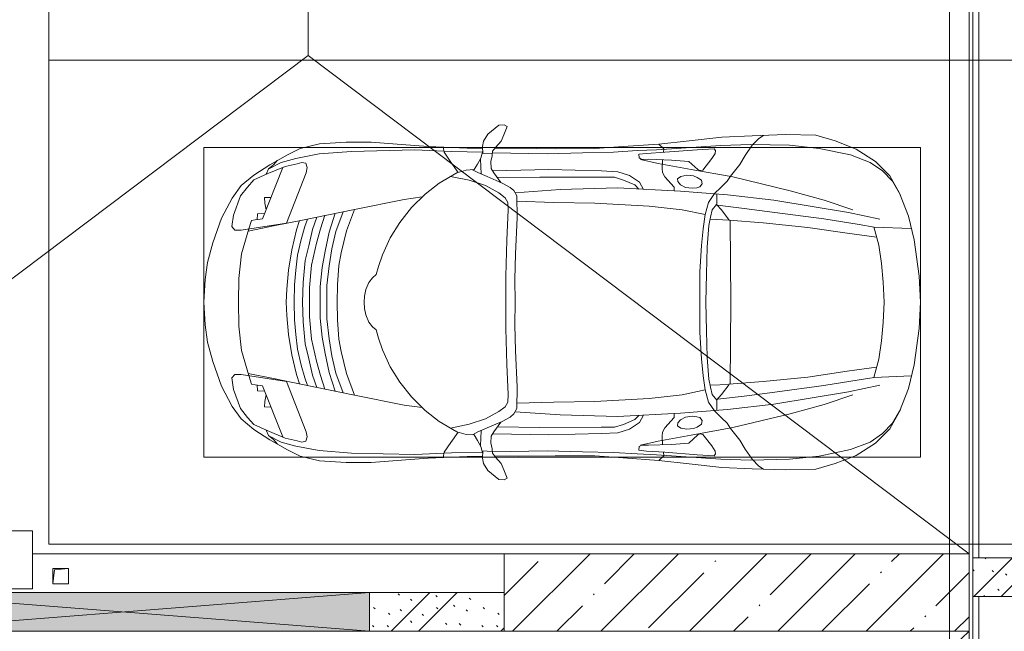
# Model space of a CAD drawing. Header units: millimetres. Extents: x -32229 to 169101, y -13689 to 125138.
# Tile 234 of 256: x 103104 to 108187, y 43150 to 46310. Entities that reach past the tile are written whole.
import ezdxf

# ---------------------------------------------------------------- set-up
doc = ezdxf.new("R2010")
doc.units = ezdxf.units.MM
doc.linetypes.add('ADSK_Линия сетки', pattern=[5000, 4000, -500, 0, -500])
for name, color, linetype, lineweight in [('A-DETL-GENF-OTLN', 7, 'Continuous', 18), ('A-FLOR-____-OTLN', 7, 'Continuous', 18), ('A-GENM-____-OTLN', 7, 'Continuous', 18), ('A-GLAZ-____-MCUT', 7, 'Continuous', 9), ('A-GLAZ-____-OTLN', 7, 'Continuous', 18), ('A-WALL-____-PATT', 7, 'Continuous', 40), ('C-PRKG-____-OTLN', 7, 'Continuous', 18), ('I-WALL-____-MCUT', 7, 'Continuous', 40), ('M-EQPM-____-OTLN', 7, 'Continuous', 18), ('S-COLS-____-MCUT', 7, 'Continuous', 40), ('S-COLS-____-OTLN', 7, 'Continuous', 18), ('S-GRID-____-OTLN', 7, 'Continuous', 9)]:
    doc.layers.add(name, color=color, linetype=linetype, lineweight=lineweight)
pattern_1 = [(135, (300.56, 377.28), (-565.6854, 6e-14), [10, -790]), (135, (349.8, 474.73), (-565.6854, 6e-14), [10, -790]), (135, (423.93, 473.06), (-565.6854, 6e-14), [10, -790]), (135, (229.92, 447.9), (-565.6854, 6e-14), [10, -790]), (135, (155.08, 447.9), (-565.6854, 6e-14), [10, -790]), (135, (114.9, 369.03), (-565.6854, 6e-14), [10, -790]), (135, (132.43, 285.8), (-565.6854, 6e-14), [10, -790]), (135, (214.66, 322), (-565.6854, 6e-14), [10, -790]), (135, (198.16, 261.88), (-565.6854, 6e-14), [10, -790]), (135, (45.2, 272.9), (-565.6854, 6e-14), [10, -790]), (135, (42.32, 336.16), (-565.6854, 6e-14), [10, -790]), (135, (92.26, 192.24), (-565.6854, 6e-14), [10, -790]), (135, (7.07, 149.2), (-565.6854, 6e-14), [10, -790]), (135, (80.6, 95.1), (-565.6854, 6e-14), [10, -790]), (135, (79.53, 36.94), (-565.6854, 6e-14), [10, -790]), (135, (153.87, 74.56), (-565.6854, 6e-14), [10, -790]), (135, (228.35, 124.8), (-565.6854, 6e-14), [10, -790]), (135, (279.75, 180.4), (-565.6854, 6e-14), [10, -790]), (135, (282.9, 31.63), (-565.6854, 6e-14), [10, -790]), (135, (377.38, 53.45), (-565.6854, 6e-14), [10, -790]), (135, (352.28, 102.7), (-565.6854, 6e-14), [10, -790]), (135, (354.05, 0), (-565.6854, 6e-14), [10, -790]), (135, (553.23, 16.45), (-565.6854, 6e-14), [10, -790]), (135, (542.38, 63.45), (-565.6854, 6e-14), [10, -790]), (135, (536.58, 239.3), (-565.6854, 6e-14), [10, -790]), (135, (475.85, 203.9), (-565.6854, 6e-14), [10, -790]), (135, (475.85, 316.54), (-565.6854, 6e-14), [10, -790]), (135, (520.8, 408.7), (-565.6854, 6e-14), [10, -790]), (135, (551.1, 470.8), (-565.6854, 6e-14), [10, -790]), (135, (235.25, 537.93), (-565.6854, 6e-14), [10, -790]), (135, (407.25, 547.65), (-565.6854, 6e-14), [10, -790]), (135, (94.5, 558.6), (-565.6854, 6e-14), [10, -790]), (135, (46.4, 532.3), (-565.6854, 6e-14), [10, -790]), (135, (85.56, 465.04), (-565.6854, 6e-14), [10, -790]), (135, (355.53, 181.14), (-565.6854, 6e-14), [10, -790]), (135, (362.23, 243.6), (-565.6854, 6e-14), [10, -790]), (135, (413.45, 344.1), (-565.6854, 6e-14), [10, -790]), (135, (286.3, 273.25), (-565.6854, 6e-14), [10, -790]), (135, (423.02, 263.72), (-565.6854, 6e-14), [10, -790]), (135, (162.94, 190.2), (-565.6854, 6e-14), [10, -790]), (135, (470.25, 120.93), (-565.6854, 6e-14), [10, -790]), (135, (484.48, 9.78), (-565.6854, 6e-14), [10, -790]), (45, (0, 212.13), (-565.6854, 0), []), (45, (212.13, 0), (-565.6854, 0), []), (45, (353.55, 0), (-565.6854, 0), []), (45, (0, 353.55), (-565.6854, 0), [])]

# ---------------------------------------------------------------- blocks, each defined once
blk = doc.blocks.new('АР_Машиноместо - 4900x2400_М__5300х2500_-V17--01 ЭМ')
at = {"layer": 'A-DETL-GENF-OTLN', "color": 253, "lineweight": 13, "true_color": 0xaaaaaa}
for p, q in [((1132.7, -806), (1044.2, -818.6)), ((1250, -800), (1132.7, -806)), ((1250, -800), (1367.3, -806)), ((1367.3, -806), (1455.8, -818.6)), ((943.3, -845.1), (815.8, -891)), ((1044.2, -818.6), (943.3, -845.1)), ((1455.8, -818.6), (1556.7, -845.1)), ((1556.7, -845.1), (1684.2, -891)), ((815.8, -891), (711.9, -946.2)), ((1684.2, -891), (1788.1, -946.2)), ((711.9, -946.2), (647.2, -992.8)), ((800.1, -952.6), (700.9, -989.1)), ((859, -944.1), (800.1, -952.6)), ((877.7, -958.9), (859, -944.1)), ((877.7, -991.4), (877.7, -958.9)), ((1622.3, -958.9), (1641, -944.1)), ((1622.3, -991.4), (1622.3, -958.9)), ((1641, -944.1), (1699.9, -952.6)), ((1699.9, -952.6), (1799.1, -989.1)), ((1788.1, -946.2), (1852.8, -992.8)), ((647.2, -992.8), (593.2, -1056.8)), ((700.9, -989.1), (655, -1024.3)), ((841.1, -1225.9), (877.7, -991.4)), ((1000.2, -994.5), (871.4, -1031.3)), ((1127.4, -979.8), (1000.2, -994.5)), ((1250, -977.6), (1127.4, -979.8)), ((1250, -977.6), (1372.6, -979.8)), ((1372.6, -979.8), (1499.8, -994.5)), ((1499.8, -994.5), (1628.6, -1031.3)), ((1658.9, -1225.9), (1622.3, -991.4)), ((1799.1, -989.1), (1845, -1024.3)), ((1852.8, -992.8), (1906.8, -1056.8)), ((593.2, -1056.8), (539.3, -1140.4)), ((617.9, -1057.3), (586.9, -1126.3)), ((654.7, -1024.4), (617.9, -1057.3)), ((882.6, -1027.5), (853.8, -1167.4)), ((1617.4, -1027.5), (1646.2, -1167.4)), ((1845.3, -1024.4), (1882.1, -1057.3)), ((1882.1, -1057.3), (1913.1, -1126.3)), ((1906.8, -1056.8), (1960.7, -1140.4)), ((539.3, -1140.4), (487.4, -1232.1)), ((540.4, -1159.6), (516.2, -1180.5)), ((561.3, -1132.6), (540.4, -1159.6)), ((586.9, -1126.3), (548.2, -1220.1)), ((589, -1121.6), (561.3, -1132.6)), ((853.8, -1167.4), (826.8, -1300.9)), ((1646.2, -1167.4), (1673.2, -1300.9)), ((1911, -1121.6), (1938.7, -1132.6)), ((1913.1, -1126.3), (1951.8, -1220.1)), ((1938.7, -1132.6), (1959.6, -1159.6)), ((1959.6, -1159.6), (1983.8, -1180.5)), ((1960.7, -1140.4), (2012.6, -1232.1)), ((487.4, -1232.1), (455.7, -1296.1)), ((548.2, -1220.1), (535, -1280.6)), ((580.7, -1327.1), (841.1, -1225.9)), ((978.6, -1254.6), (876.3, -1278.7)), ((1084.1, -1236), (978.6, -1254.6)), ((1159.1, -1267.9), (1083.6, -1274.6)), ((1182.5, -1227.5), (1084.1, -1236)), ((1250, -1266.6), (1159.1, -1267.9)), ((1250, -1223.7), (1182.5, -1227.5)), ((1250, -1223.7), (1317.5, -1227.5)), ((1250, -1266.6), (1340.9, -1267.9)), ((1317.5, -1227.5), (1415.9, -1236)), ((1340.9, -1267.9), (1416.4, -1274.6)), ((1415.9, -1236), (1521.4, -1254.6)), ((1521.4, -1254.6), (1623.7, -1278.7)), ((1919.3, -1327.1), (1658.9, -1225.9)), ((1951.8, -1220.1), (1965, -1280.6)), ((2012.6, -1232.1), (2044.3, -1296.1)), ((455.7, -1296.1), (430.8, -1396.6)), ((535, -1280.6), (527.2, -1305.2)), ((527.2, -1305.2), (531.8, -1326)), ((826.8, -1300.9), (770, -1576.5)), ((859.1, -1321.2), (819.9, -1334.4)), ((876.3, -1278.7), (828.3, -1293.7)), ((925.2, -1301.6), (859.1, -1321.2)), ((1007.1, -1283.7), (925.2, -1301.6)), ((1083.6, -1274.6), (1007.1, -1283.7)), ((1148.3, -1312.4), (1035, -1323.2)), ((1250, -1309.3), (1148.3, -1312.4)), ((1250, -1309.3), (1351.7, -1312.4)), ((1351.7, -1312.4), (1465, -1323.2)), ((1416.4, -1274.6), (1492.9, -1283.7)), ((1492.9, -1283.7), (1574.8, -1301.6)), ((1574.8, -1301.6), (1640.9, -1321.2)), ((1623.7, -1278.7), (1671.7, -1293.7)), ((1640.9, -1321.2), (1680.1, -1334.4)), ((1673.2, -1300.9), (1730, -1576.5)), ((1965, -1280.6), (1972.8, -1305.2)), ((1972.8, -1305.2), (1968.2, -1326)), ((2044.3, -1296.1), (2069.2, -1396.6)), ((531.8, -1326), (554.4, -1333.3)), ((554.4, -1333.3), (580.7, -1327.1)), ((873.8, -1361.2), (809.9, -1383.1)), ((958.3, -1341.1), (873.8, -1361.2)), ((1059, -1354.8), (945.3, -1380.6)), ((1035, -1323.2), (958.3, -1341.1)), ((1174.5, -1344.2), (1059, -1354.8)), ((1250, -1344.9), (1174.5, -1344.2)), ((1250, -1344.9), (1325.5, -1344.2)), ((1325.5, -1344.2), (1441, -1354.8)), ((1441, -1354.8), (1554.7, -1380.6)), ((1465, -1323.2), (1541.7, -1341.1)), ((1541.7, -1341.1), (1626.2, -1361.2)), ((1626.2, -1361.2), (1690.1, -1383.1)), ((1945.6, -1333.3), (1919.3, -1327.1)), ((1968.2, -1326), (1945.6, -1333.3)), ((430.8, -1396.6), (422, -1534.1)), ((871.4, -1401.1), (800.5, -1424.6)), ((945.3, -1380.6), (871.4, -1401.1)), ((1070, -1410.4), (986.2, -1425.6)), ((1168.3, -1399.8), (1070, -1410.4)), ((1250, -1400.1), (1168.3, -1399.8)), ((1250, -1400.1), (1331.7, -1399.8)), ((1331.7, -1399.8), (1430, -1410.4)), ((1430, -1410.4), (1513.8, -1425.6)), ((1554.7, -1380.6), (1628.6, -1401.1)), ((1628.6, -1401.1), (1699.5, -1424.6)), ((2069.2, -1396.6), (2078, -1534.1)), ((887, -1446.5), (790.4, -1477.3)), ((973.4, -1459.7), (884.3, -1480.8)), ((986.2, -1425.6), (887, -1446.5)), ((1061.9, -1445.7), (973.4, -1459.7)), ((1163.9, -1435.1), (1061.9, -1445.7)), ((1250, -1435.1), (1163.9, -1435.1)), ((1250, -1435.1), (1336.1, -1435.1)), ((1336.1, -1435.1), (1438.1, -1445.7)), ((1438.1, -1445.7), (1526.6, -1459.7)), ((1513.8, -1425.6), (1613, -1446.5)), ((1526.6, -1459.7), (1615.7, -1480.8)), ((1613, -1446.5), (1709.6, -1477.3)), ((884.3, -1480.8), (782, -1518.1)), ((994.9, -1509.3), (881.7, -1536.4)), ((1060, -1496.1), (994.9, -1509.3)), ((1159.3, -1489.1), (1060, -1496.1)), ((1250, -1488.3), (1159.3, -1489.1)), ((1250, -1488.3), (1340.7, -1489.1)), ((1340.7, -1489.1), (1440, -1496.1)), ((1440, -1496.1), (1505.1, -1509.3)), ((1505.1, -1509.3), (1618.3, -1536.4)), ((1615.7, -1480.8), (1718, -1518.1)), ((422, -1534.1), (422, -1662.9)), ((881.7, -1536.4), (770, -1576.5)), ((1618.3, -1536.4), (1730, -1576.5)), ((2078, -1534.1), (2078, -1662.9)), ((770, -1576.5), (718.3, -1834.2)), ((1730, -1576.5), (1781.7, -1834.2)), ((422, -1662.9), (434.8, -1820.7)), ((1123.5, -1670.9), (1107.2, -1689.8)), ((1147.5, -1650.5), (1123.5, -1670.9)), ((1184.7, -1635.7), (1147.5, -1650.5)), ((1217.8, -1629.1), (1184.7, -1635.7)), ((1217.8, -1629.1), (1250, -1626.8)), ((1282.2, -1629.1), (1250, -1626.8)), ((1282.2, -1629.1), (1315.3, -1635.7)), ((1315.3, -1635.7), (1352.5, -1650.5)), ((1352.5, -1650.5), (1376.5, -1670.9)), ((1376.5, -1670.9), (1392.8, -1689.8)), ((2078, -1662.9), (2065.2, -1820.7)), ((1004.2, -1721.4), (917, -1761.1)), ((1064.9, -1700.5), (1004.2, -1721.4)), ((1107.2, -1689.8), (1064.9, -1700.5)), ((1392.8, -1689.8), (1435.1, -1700.5)), ((1435.1, -1700.5), (1495.8, -1721.4)), ((1495.8, -1721.4), (1583, -1761.1)), ((917, -1761.1), (837.5, -1812.1)), ((1583, -1761.1), (1662.5, -1812.1)), ((434.8, -1820.7), (444.9, -1956.8)), ((837.5, -1812.1), (761.1, -1871.7)), ((1662.5, -1812.1), (1738.9, -1871.7)), ((2065.2, -1820.7), (2055.1, -1956.8)), ((761.1, -1871.7), (690.7, -1941.6)), ((718.3, -1834.2), (705.7, -1926.7)), ((1738.9, -1871.7), (1809.3, -1941.6)), ((1781.7, -1834.2), (1794.3, -1926.7)), ((444.9, -1956.8), (453, -2159.1)), ((690.7, -1941.6), (634.6, -2015)), ((1809.3, -1941.6), (1865.4, -2015)), ((2055.1, -1956.8), (2047, -2159.1)), ((634.6, -2015), (580.7, -2105.7)), ((1865.4, -2015), (1919.3, -2105.7)), ((475.1, -2041), (447.5, -2034.4)), ((525.5, -2074.6), (475.1, -2041)), ((578.8, -2112.6), (525.5, -2074.6)), ((619.7, -2168.6), (600.3, -2072.7)), ((1880.3, -2168.6), (1899.7, -2072.7)), ((1921.2, -2112.6), (1974.5, -2074.6)), ((1974.5, -2074.6), (2024.9, -2041)), ((2024.9, -2041), (2052.5, -2034.4)), ((580.7, -2105.7), (567.1, -2153.8)), ((1919.3, -2105.7), (1932.9, -2153.8)), ((453, -2159.1), (455, -2238.9)), ((567.1, -2153.8), (564.3, -2195.4)), ((647.3, -2254.2), (619.7, -2168.6)), ((1852.7, -2254.2), (1880.3, -2168.6)), ((1932.9, -2153.8), (1935.7, -2195.4)), ((2047, -2159.1), (2045, -2238.9)), ((505.1, -2230), (467.5, -2239.2)), ((482, -2235.6), (479.1, -2288.7)), ((536.7, -2211.8), (505.1, -2230)), ((586.6, -2231.3), (510.1, -2227.1)), ((564.3, -2195.4), (536.7, -2211.8)), ((579.9, -2213.8), (564.9, -2186.5)), ((600.8, -2263), (579.9, -2213.8)), ((1899.2, -2263), (1920.1, -2213.8)), ((1913.4, -2231.3), (1989.9, -2227.1)), ((1920.1, -2213.8), (1935.1, -2186.5)), ((1935.7, -2195.4), (1963.3, -2211.8)), ((1963.3, -2211.8), (1994.9, -2230)), ((1994.9, -2230), (2032.5, -2239.2)), ((2018, -2235.6), (2020.9, -2288.7)), ((335.2, -2322.3), (381.7, -2266.4)), ((381.7, -2266.4), (417.4, -2243.4)), ((417.4, -2243.4), (445.1, -2238.7)), ((445.1, -2238.7), (481.8, -2239.5)), ((523.3, -2281.2), (493.6, -2288.6)), ((559, -2282.6), (523.3, -2281.2)), ((580.6, -2296), (559, -2282.6)), ((633.8, -2340.5), (600.8, -2263)), ((685.1, -2322.3), (647.3, -2254.2)), ((1814.9, -2322.3), (1852.7, -2254.2)), ((1866.2, -2340.5), (1899.2, -2263)), ((1919.4, -2296), (1941, -2282.6)), ((1941, -2282.6), (1976.7, -2281.2)), ((1976.7, -2281.2), (2006.4, -2288.6)), ((2054.9, -2238.7), (2018.2, -2239.5)), ((2082.6, -2243.4), (2054.9, -2238.7)), ((2118.3, -2266.4), (2082.6, -2243.4)), ((2164.8, -2322.3), (2118.3, -2266.4)), ((333.1, -2350.6), (335.2, -2322.3)), ((417.4, -2333.8), (384.4, -2347.9)), ((449.8, -2306.1), (417.4, -2333.8)), ((470, -2290), (449.8, -2306.1)), ((454.5, -2423.6), (456, -2301.1)), ((493.6, -2288.6), (470, -2290)), ((630.6, -2332.9), (580.6, -2296)), ((603.5, -2534.3), (606.1, -2314.9)), ((710, -2355.4), (685.1, -2322.3)), ((1790, -2355.4), (1814.9, -2322.3)), ((1869.4, -2332.9), (1919.4, -2296)), ((1896.5, -2534.3), (1893.9, -2314.9)), ((2006.4, -2288.6), (2030, -2290)), ((2030, -2290), (2050.2, -2306.1)), ((2045.5, -2423.6), (2044, -2301.1)), ((2050.2, -2306.1), (2082.6, -2333.8)), ((2082.6, -2333.8), (2115.6, -2347.9)), ((2166.9, -2350.6), (2164.8, -2322.3)), ((341.2, -2366.2), (333.1, -2350.6)), ((384.4, -2347.9), (341.2, -2366.2)), ((656.7, -2380.3), (633.8, -2340.5)), ((672.8, -2399.7), (656.7, -2380.3)), ((734.3, -2368.8), (710, -2355.4)), ((772.7, -2371.5), (734.3, -2368.8)), ((929.1, -2364.1), (772.7, -2371.5)), ((1115.2, -2358.7), (929.1, -2364.1)), ((1250, -2357.8), (1115.2, -2358.7)), ((1250, -2357.8), (1384.8, -2358.7)), ((1384.8, -2358.7), (1570.9, -2364.1)), ((1570.9, -2364.1), (1727.3, -2371.5)), ((1727.3, -2371.5), (1765.7, -2368.8)), ((1765.7, -2368.8), (1790, -2355.4)), ((1827.2, -2399.7), (1843.3, -2380.3)), ((1843.3, -2380.3), (1866.2, -2340.5)), ((2115.6, -2347.9), (2158.8, -2366.2)), ((2158.8, -2366.2), (2166.9, -2350.6)), ((456.8, -2613.6), (454.5, -2423.6)), ((684.8, -2406.5), (667.8, -2638.3)), ((700.6, -2415.4), (672.8, -2399.7)), ((813.8, -2416.7), (700.6, -2415.4)), ((999.2, -2409.3), (813.8, -2416.7)), ((1132.7, -2404.6), (999.2, -2409.3)), ((1250, -2406.6), (1132.7, -2404.6)), ((1250, -2406.6), (1367.3, -2404.6)), ((1367.3, -2404.6), (1500.8, -2409.3)), ((1500.8, -2409.3), (1686.2, -2416.7)), ((1686.2, -2416.7), (1799.4, -2415.4)), ((1799.4, -2415.4), (1827.2, -2399.7)), ((1815.2, -2406.5), (1832.2, -2638.3)), ((2043.2, -2613.6), (2045.5, -2423.6)), ((604.4, -2850.8), (603.5, -2534.3)), ((1895.6, -2850.8), (1896.5, -2534.3)), ((456.1, -2818.3), (456.8, -2613.6)), ((667.8, -2638.3), (659.3, -2936)), ((1832.2, -2638.3), (1840.7, -2936)), ((2043.9, -2818.3), (2043.2, -2613.6)), ((446, -2964.8), (456.1, -2818.3)), ((2054, -2964.8), (2043.9, -2818.3)), ((604.4, -2919.4), (604.4, -2850.8)), ((1895.6, -2919.4), (1895.6, -2850.8)), ((618.7, -2966.7), (604.4, -2919.4)), ((659.3, -2936), (676.4, -3260.1)), ((1840.7, -2936), (1823.6, -3260.1)), ((1881.3, -2966.7), (1895.6, -2919.4)), ((432.8, -3149.3), (446, -2964.8)), ((643.6, -3024.6), (618.7, -2966.7)), ((1856.4, -3024.6), (1881.3, -2966.7)), ((2067.2, -3149.3), (2054, -2964.8)), ((485.6, -3046.1), (480.8, -3085)), ((504.5, -3046.6), (485.6, -3046.1)), ((512.2, -3061.4), (504.5, -3046.6)), ((665.1, -3046.1), (643.6, -3024.6)), ((1834.9, -3046.1), (1856.4, -3024.6)), ((1987.8, -3061.4), (1995.5, -3046.6)), ((1995.5, -3046.6), (2014.4, -3046.1)), ((2014.4, -3046.1), (2019.2, -3085)), ((480.8, -3085), (474.8, -3179.9)), ((510.9, -3094.6), (512.2, -3061.4)), ((515.3, -3213.7), (510.9, -3094.6)), ((1984.7, -3213.7), (1989.1, -3094.6)), ((1989.1, -3094.6), (1987.8, -3061.4)), ((2019.2, -3085), (2025.2, -3179.9)), ((415.7, -3305.9), (432.8, -3149.3)), ((456.9, -3174.2), (432.9, -3148.3)), ((2043.1, -3174.2), (2067.1, -3148.3)), ((2084.3, -3305.9), (2067.1, -3148.3)), ((475.2, -3173.5), (456.9, -3174.2)), ((474.8, -3179.9), (462.2, -3347.3)), ((558.4, -3165.4), (513.6, -3168)), ((579.5, -3167.7), (558.4, -3165.4)), ((601.7, -3179.4), (579.5, -3167.7)), ((654.5, -3228.1), (601.7, -3179.4)), ((1845.5, -3228.1), (1898.3, -3179.4)), ((1898.3, -3179.4), (1920.5, -3167.7)), ((1920.5, -3167.7), (1941.6, -3165.4)), ((1941.6, -3165.4), (1986.4, -3168)), ((2024.8, -3173.5), (2043.1, -3174.2)), ((2025.2, -3179.9), (2037.8, -3347.3)), ((522.2, -3303.2), (515.3, -3213.7)), ((612.1, -3245.7), (599.8, -3262.3)), ((626.8, -3246.1), (612.1, -3245.7)), ((643.2, -3259.9), (626.8, -3246.1)), ((674.6, -3227.6), (654.5, -3228.1)), ((1825.4, -3227.6), (1845.5, -3228.1)), ((1856.8, -3259.9), (1873.2, -3246.1)), ((1873.2, -3246.1), (1887.9, -3245.7)), ((1887.9, -3245.7), (1900.2, -3262.3)), ((1977.8, -3303.2), (1984.7, -3213.7)), ((564.6, -3349.7), (522.2, -3303.2)), ((599.8, -3262.3), (593.6, -3292.5)), ((593.6, -3292.5), (597.1, -3327.4)), ((657.2, -3286.3), (643.2, -3259.9)), ((661.1, -3321.2), (657.2, -3286.3)), ((676.4, -3260.1), (695.7, -3502.8)), ((1823.6, -3260.1), (1804.3, -3502.8)), ((1838.9, -3321.2), (1842.8, -3286.3)), ((1842.8, -3286.3), (1856.8, -3259.9)), ((1900.2, -3262.3), (1906.4, -3292.5)), ((1906.4, -3292.5), (1902.9, -3327.4)), ((1935.4, -3349.7), (1977.8, -3303.2)), ((397.1, -3474.2), (415.7, -3305.9)), ((462.2, -3347.3), (456.6, -3434.5)), ((569.7, -3360.7), (564.6, -3349.7)), ((597.1, -3327.4), (605.2, -3346.8)), ((605.2, -3346.8), (620, -3369.3)), ((654.1, -3360.7), (658.7, -3344.5)), ((658.7, -3344.5), (661.1, -3321.2)), ((1841.3, -3344.5), (1838.9, -3321.2)), ((1845.9, -3360.7), (1841.3, -3344.5)), ((1894.8, -3346.8), (1880, -3369.3)), ((1902.9, -3327.4), (1894.8, -3346.8)), ((1930.3, -3360.7), (1935.4, -3349.7)), ((2037.8, -3347.3), (2043.4, -3434.5)), ((2102.9, -3474.2), (2084.3, -3305.9)), ((508, -3422.8), (566.8, -3375.1)), ((566.8, -3375.1), (569.7, -3360.7)), ((620, -3369.3), (638.7, -3372.5)), ((638.7, -3372.5), (654.1, -3360.7)), ((965.3, -3397.8), (853.3, -3407.2)), ((1102.5, -3394.3), (965.3, -3397.8)), ((1250, -3391.3), (1102.5, -3394.3)), ((1250, -3391.3), (1397.5, -3394.3)), ((1397.5, -3394.3), (1534.7, -3397.8)), ((1534.7, -3397.8), (1646.7, -3407.2)), ((1861.3, -3372.5), (1845.9, -3360.7)), ((1880, -3369.3), (1861.3, -3372.5)), ((1933.2, -3375.1), (1930.3, -3360.7)), ((1992, -3422.8), (1933.2, -3375.1)), ((456.6, -3434.5), (466.2, -3441.1)), ((466.2, -3441.1), (481.5, -3439.1)), ((481.5, -3439.1), (508, -3422.8)), ((690.2, -3433.7), (654.7, -3470.4)), ((744.1, -3447.2), (691.3, -3447.2)), ((773, -3424.2), (744.1, -3447.2)), ((744.3, -3447), (773.2, -3472.4)), ((811.1, -3414.8), (773, -3424.2)), ((853.3, -3407.2), (811.1, -3414.8)), ((825.6, -3512.1), (821, -3413)), ((1646.7, -3407.2), (1688.9, -3414.8)), ((1674.4, -3512.1), (1679, -3413)), ((1688.9, -3414.8), (1727, -3424.2)), ((1755.7, -3447), (1726.8, -3472.4)), ((1727, -3424.2), (1755.7, -3447)), ((1755.7, -3447.2), (1808.7, -3447.2)), ((1809.8, -3433.7), (1845.3, -3470.4)), ((2018.5, -3439.1), (1992, -3422.8)), ((2033.8, -3441.1), (2018.5, -3439.1)), ((2043.4, -3434.5), (2033.8, -3441.1)), ((390.2, -3630), (397.1, -3474.2)), ((624.9, -3501.2), (598.3, -3518.6)), ((654.7, -3470.4), (624.9, -3501.2)), ((773.2, -3472.4), (825.6, -3512.1)), ((1726.8, -3472.4), (1674.4, -3512.1)), ((1845.3, -3470.4), (1875.1, -3501.2)), ((1875.1, -3501.2), (1901.7, -3518.6)), ((2109.8, -3630), (2102.9, -3474.2)), ((598.3, -3518.6), (537.9, -3567)), ((840.1, -3687.8), (826.6, -3509.6)), ((1250, -3520.1), (827.2, -3517.2)), ((1250, -3520.1), (1672.8, -3517.2)), ((1659.9, -3687.8), (1673.4, -3509.6)), ((1901.7, -3518.6), (1962.1, -3567)), ((491.4, -3594.2), (438.6, -3629.8)), ((537.9, -3567), (491.4, -3594.2)), ((1962.1, -3567), (2008.6, -3594.2)), ((2008.6, -3594.2), (2061.4, -3629.8)), ((384, -3802.9), (390.2, -3630)), ((438.6, -3629.8), (403.8, -3665.5)), ((2061.4, -3629.8), (2096.2, -3665.5)), ((2116, -3802.9), (2109.8, -3630)), ((403.8, -3665.5), (388.1, -3688.4)), ((863.9, -3917.5), (840.1, -3687.8)), ((1636.1, -3917.5), (1659.9, -3687.8)), ((2096.2, -3665.5), (2111.9, -3688.4)), ((387.4, -3958.4), (384, -3802.9)), ((2112.6, -3958.4), (2116, -3802.9)), ((416.4, -4059.2), (387.4, -3958.4)), ((893.6, -4121.6), (863.9, -3917.5)), ((1606.4, -4121.6), (1636.1, -3917.5)), ((2083.6, -4059.2), (2112.6, -3958.4)), ((458.6, -4167), (416.4, -4059.2)), ((2041.4, -4167), (2083.6, -4059.2)), ((522.5, -4267.9), (458.6, -4167)), ((914, -4272.5), (893.6, -4121.6)), ((1586, -4272.5), (1606.4, -4121.6)), ((1977.5, -4267.9), (2041.4, -4167)), ((596.3, -4340.6), (522.5, -4267.9)), ((955.5, -4283.9), (861, -4259.4)), ((861.2, -4260.3), (869.3, -4451.1)), ((1544.5, -4283.9), (1639, -4259.4)), ((1638.8, -4260.3), (1630.7, -4451.1)), ((1903.7, -4340.6), (1977.5, -4267.9)), ((1050.4, -4297.3), (955.5, -4283.9)), ((1146, -4306.7), (1050.4, -4297.3)), ((1250, -4312), (1146, -4306.7)), ((1250, -4312), (1354, -4306.7)), ((1354, -4306.7), (1449.6, -4297.3)), ((1449.6, -4297.3), (1544.5, -4283.9)), ((686, -4391.6), (596.3, -4340.6)), ((1814, -4391.6), (1903.7, -4340.6)), ((804.4, -4436.7), (686, -4391.6)), ((1695.6, -4436.7), (1814, -4391.6)), ((927, -4466.6), (804.4, -4436.7)), ((1114.6, -4493), (927, -4466.6)), ((1385.4, -4493), (1573, -4466.6)), ((1573, -4466.6), (1695.6, -4436.7)), ((1250, -4500), (1114.6, -4493)), ((1250, -4500), (1385.4, -4493))]:
    blk.add_line(p, q, dxfattribs=at)
at = {"layer": 'A-DETL-GENF-OTLN', "color": 254, "lineweight": 13, "true_color": 0xd4d4d4}
for p, q in [((824.1, -1063.7), (818.8, -1102.9)), ((827.7, -1045), (824.1, -1063.7)), ((871.3, -1031.9), (827.7, -1045)), ((1628.7, -1031.9), (1672.3, -1045)), ((1672.3, -1045), (1675.9, -1063.7)), ((1675.9, -1063.7), (1681.2, -1102.9)), ((818.8, -1102.9), (554, -1208.1)), ((709.1, -1112.7), (708.2, -1146.9)), ((737.7, -1113.6), (709.1, -1112.7)), ((772.6, -1121.3), (737.7, -1113.6)), ((792.9, -1076.2), (791.2, -1114.5)), ((823.3, -1074.4), (792.9, -1076.2)), ((1676.7, -1074.4), (1707.1, -1076.2)), ((1681.2, -1102.9), (1946, -1208.1)), ((1707.1, -1076.2), (1708.8, -1114.5)), ((1727.4, -1121.3), (1762.3, -1113.6)), ((1762.3, -1113.6), (1790.9, -1112.7)), ((1790.9, -1112.7), (1791.8, -1146.9)), ((561.7, -1132.1), (527.9, -1198.6)), ((1938.3, -1132.1), (1972.1, -1198.6)), ((527.9, -1198.6), (507.4, -1274.3)), ((1972.1, -1198.6), (1992.6, -1274.3)), ((507.4, -1274.3), (483.4, -1395.6)), ((1992.6, -1274.3), (2016.6, -1395.6)), ((483.4, -1395.6), (470.9, -1561.4)), ((2016.6, -1395.6), (2029.1, -1561.4)), ((470.9, -1561.4), (462.8, -1889.5)), ((2029.1, -1561.4), (2037.2, -1889.5)), ((462.8, -1889.5), (471.8, -2077.7)), ((2037.2, -1889.5), (2028.2, -2077.7)), ((471.8, -2077.7), (474.5, -2239.3)), ((2028.2, -2077.7), (2025.5, -2239.3)), ((483.3, -2571.4), (478, -2290)), ((570.6, -2291.4), (564.4, -2580.5)), ((1929.4, -2291.4), (1935.6, -2580.5)), ((2016.7, -2571.4), (2022, -2290)), ((728.4, -2415.7), (733.8, -2606.7)), ((1771.6, -2415.7), (1766.2, -2606.7)), ((477.8, -2754.7), (483.3, -2571.4)), ((564.4, -2580.5), (571.6, -2853.3)), ((1935.6, -2580.5), (1928.4, -2853.3)), ((2022.2, -2754.7), (2016.7, -2571.4)), ((733.8, -2606.7), (737.8, -2818.3)), ((1766.2, -2606.7), (1762.2, -2818.3)), ((473.9, -2913.7), (477.8, -2754.7)), ((2026.1, -2913.7), (2022.2, -2754.7)), ((737.8, -2818.3), (752.8, -3099)), ((1762.2, -2818.3), (1747.2, -3099)), ((571.6, -2853.3), (575.7, -2937.4)), ((1928.4, -2853.3), (1924.3, -2937.4)), ((466.3, -3036.3), (473.9, -2913.7)), ((575.7, -2937.4), (595.2, -2997.9)), ((1924.3, -2937.4), (1904.8, -2997.9)), ((2033.7, -3036.3), (2026.1, -2913.7)), ((595.2, -2997.9), (629, -3048.1)), ((1904.8, -2997.9), (1871, -3048.1)), ((462, -3136.6), (466.3, -3036.3)), ((629, -3048.1), (666.7, -3069.7)), ((1871, -3048.1), (1833.3, -3069.7)), ((2038, -3136.6), (2033.7, -3036.3)), ((512.5, -3053.2), (532.7, -3145.9)), ((752.8, -3099), (771.7, -3268.5)), ((1747.2, -3099), (1728.3, -3268.5)), ((1987.5, -3053.2), (1967.3, -3145.9)), ((439.5, -3468.5), (462, -3136.6)), ((532.7, -3145.9), (564, -3316.2)), ((1967.3, -3145.9), (1936, -3316.2)), ((2060.5, -3468.5), (2038, -3136.6)), ((771.7, -3268.5), (797.1, -3388.2)), ((1728.3, -3268.5), (1702.9, -3388.2)), ((564, -3316.2), (602.3, -3530.2)), ((1936, -3316.2), (1897.7, -3530.2)), ((734.6, -3405.8), (688.5, -3435.5)), ((797.1, -3388.2), (734.6, -3405.8)), ((870, -3377.1), (797.1, -3388.2)), ((957.1, -3368.9), (870, -3377.1)), ((1093.5, -3360.7), (957.1, -3368.9)), ((1250, -3360.7), (1093.5, -3360.7)), ((1250, -3360.7), (1406.5, -3360.7)), ((1406.5, -3360.7), (1542.9, -3368.9)), ((1542.9, -3368.9), (1630, -3377.1)), ((1630, -3377.1), (1702.9, -3388.2)), ((1702.9, -3388.2), (1765.4, -3405.8)), ((1765.4, -3405.8), (1811.5, -3435.5)), ((749.1, -3450.8), (765.5, -3589.1)), ((1750.9, -3450.8), (1734.5, -3589.1)), ((434.2, -3623.7), (439.5, -3468.5)), ((695.7, -3502.8), (723.2, -3741.5)), ((1804.3, -3502.8), (1776.8, -3741.5)), ((2065.8, -3623.7), (2060.5, -3468.5)), ((602.3, -3530.2), (673.6, -3827.1)), ((1897.7, -3530.2), (1826.4, -3827.1)), ((765.5, -3589.1), (785.7, -3746.6)), ((1734.5, -3589.1), (1714.3, -3746.6)), ((438.6, -3823.4), (434.2, -3623.7)), ((2061.4, -3823.4), (2065.8, -3623.7)), ((723.2, -3741.5), (786.9, -4128.3)), ((785.7, -3746.6), (819.4, -4000.8)), ((1714.3, -3746.6), (1680.6, -4000.8)), ((1776.8, -3741.5), (1713.1, -4128.3)), ((454.7, -3976.8), (438.6, -3823.4)), ((673.6, -3827.1), (722.7, -4001.8)), ((1826.4, -3827.1), (1777.3, -4001.8)), ((2045.3, -3976.8), (2061.4, -3823.4)), ((488.6, -4138.1), (454.7, -3976.8)), ((722.7, -4001.8), (771.7, -4149.8)), ((819.4, -4000.8), (849, -4182.8)), ((1680.6, -4000.8), (1651, -4182.8)), ((1777.3, -4001.8), (1728.3, -4149.8)), ((2011.4, -4138.1), (2045.3, -3976.8)), ((527.8, -4239.8), (488.6, -4138.1)), ((786.9, -4128.3), (821.1, -4289.8)), ((1713.1, -4128.3), (1678.9, -4289.8)), ((1972.2, -4239.8), (2011.4, -4138.1)), ((849, -4182.8), (861.2, -4260.3)), ((1651, -4182.8), (1638.8, -4260.3)), ((571.5, -4303.1), (527.8, -4239.8)), ((1928.5, -4303.1), (1972.2, -4239.8)), ((625, -4354.8), (571.5, -4303.1)), ((1875, -4354.8), (1928.5, -4303.1)), ((696.3, -4395.8), (625, -4354.8)), ((1803.7, -4395.8), (1875, -4354.8))]:
    blk.add_line(p, q, dxfattribs=at)
at = {"layer": 'C-PRKG-____-OTLN', "color": 253, "lineweight": 13, "true_color": 0xaaaaaa}
for p, q in [((2500, 0), (0, 0)), ((0, 0), (0, -5300)), ((2500, 0), (2500, -5300)), ((450, -800), (450, -4500)), ((450, -800), (2050, -800)), ((2050, -800), (2050, -4500)), ((450, -4500), (2050, -4500))]:
    blk.add_line(p, q, dxfattribs=at)
blk = doc.blocks.new('АР_Канал вертикальный прямоугольный - ПК-5259682--01 ЭМ')
at = {"layer": 'M-EQPM-____-OTLN', "color": 253, "lineweight": 13, "true_color": 0xaaaaaa}
for p, q in [((350, 150), (-350, 150)), ((-350, 150), (-350, -150)), ((-350, -150), (-350, 150)), ((-350, 150), (350, 150)), ((350, -150), (350, 150)), ((350, 150), (350, -150)), ((-350, -150), (350, -150)), ((350, -150), (-350, -150))]:
    blk.add_line(p, q, dxfattribs=at)
blk = doc.blocks.new('АР_Канал вертикальный прямоугольный - АПТ-5386077--01 ЭМ')
at = {"layer": 'M-EQPM-____-OTLN', "color": 253, "lineweight": 13, "true_color": 0xaaaaaa}
for p, q in [((40, 40), (-40, 40)), ((-40, 40), (-40, -40)), ((40, 40), (-40, 40)), ((-40, 40), (-40, -40)), ((-40, -40), (-40, 40)), ((-40, 40), (40, 40)), ((-40, -40), (-32, 32)), ((-40, -40), (-32, 32)), ((-32, 32), (40, 40)), ((-32, 32), (40, 40)), ((40, -40), (40, 40)), ((40, 40), (40, -40)), ((-40, -40), (40, -40)), ((40, -40), (-40, -40))]:
    blk.add_line(p, q, dxfattribs=at)
blk = doc.blocks.new('АР_Отверстие прямоугольное - ОВВ-7380239--01 ЭМ')
at = {"layer": 'A-GLAZ-____-OTLN', "lineweight": 13, "true_color": 0xf0f0f0}
blk.add_hatch(color=7, dxfattribs=at).paths.add_polyline_path([(1245, -100), (1400, -100), (1400, 100), (-1150, 100), (-1150, -100)])
at = {"layer": 'A-GLAZ-____-MCUT', "color": 253, "lineweight": 13, "true_color": 0xaaaaaa}
for p, q in [((-1150, 100), (-1150, -100)), ((1400, 100), (1400, -100))]:
    blk.add_line(p, q, dxfattribs=at)
at = {"layer": 'A-GLAZ-____-OTLN', "color": 253, "lineweight": 5, "true_color": 0xaaaaaa}
for p, q in [((1400, 100), (-1150, -100)), ((-1150, 100), (1400, -100))]:
    blk.add_line(p, q, dxfattribs=at)
at = {"layer": 'A-GLAZ-____-OTLN', "color": 253, "lineweight": 13, "true_color": 0xaaaaaa}
for p, q in [((1400, 100), (-1150, 100)), ((-1150, 100), (-1150, -100)), ((1400, -100), (1400, 100)), ((-1150, -100), (1400, -100))]:
    blk.add_line(p, q, dxfattribs=at)
blk = doc.blocks.new('АР-Заполнение деф_ шва - Д_ш_-4329235--01 ЭМ')
at = {"layer": 'A-GENM-____-OTLN', "color": 253, "lineweight": 13, "true_color": 0xaaaaaa}
for p, q in [((0, 25), (3100, 25)), ((0, -25), (3100, -25))]:
    blk.add_line(p, q, dxfattribs=at)
blk = doc.blocks.new('АР-Заполнение деф_ шва - Д_ш_-5806450--01 ЭМ')
at = {"layer": 'A-GENM-____-OTLN', "color": 253, "lineweight": 13, "true_color": 0xaaaaaa}
for p, q in [((0, 25), (5421.25, 25)), ((1.25, -25), (5401.25, -25))]:
    blk.add_line(p, q, dxfattribs=at)
blk = doc.blocks.new('Наметкина 10_РД_АР_П_отсоединено_rvt-1--01 ЭМ')
at = {"layer": 'A-WALL-____-PATT', "lineweight": 5, "true_color": 0xaaaaaa}
h = blk.add_hatch(dxfattribs=at)
h.set_pattern_fill('FP_6', color=253, style=0, pattern_type=2)
h.set_pattern_definition(pattern_1)
h.paths.add_polyline_path([(108555.3, 43330), (108755.3, 43330), (108755.3, 43530), (108025.3, 43530), (108025.3, 43330), (108055.3, 43330)])
h = blk.add_hatch(dxfattribs=at)
h.set_pattern_fill('FP_6', color=253, style=0, pattern_type=2)
h.set_pattern_definition(pattern_1)
h.paths.add_polyline_path([(102360.3, 43150), (102360.3, 43350), (101955.3, 43350), (101955.3, 43150)])
h.paths.add_polyline_path([(104910.3, 43150), (105605.3, 43150), (105605.3, 43350), (104910.3, 43350), (104910.3, 43176)])
at = {"layer": 'S-COLS-____-OTLN', "lineweight": 5, "true_color": 0xaaaaaa}
h = blk.add_hatch(dxfattribs=at)
h.set_pattern_fill('FP_1', color=253, style=0, pattern_type=2)
h.set_pattern_definition([(45, (0, 0), (-228.0985, 228.0985), []), (45, (228.1, 0), (-228.0985, 228.0985), [403.225, -80.645, 6.706, -73.939])])
h.paths.add_polyline_path([(105605.3, 43150), (108005.3, 43150), (108005.3, 43550), (105605.3, 43550), (105605.3, 43176)])
at = {"layer": 'A-FLOR-____-OTLN', "color": 253, "lineweight": 13, "true_color": 0xaaaaaa}
for p, q in [((108025.3, 54520), (108025.3, 43530)), ((108055.3, 54520), (108055.3, 43530)), ((104592.8, 46125), (104592.8, 49075)), ((108005.3, 48950), (108005.3, 43550)), ((101180.3, 43550), (104592.8, 46125)), ((108005.3, 43550), (104592.8, 46125)), ((105605.3, 43550), (103170.3, 43550)), ((105605.3, 43550), (103170.3, 43550)), ((108025.3, 43330), (108025.3, 31300)), ((108055.3, 31300), (108055.3, 43330)), ((108005.3, 43150), (104755.3, 40050)), ((108005.3, 43150), (108005.3, 40050))]:
    blk.add_line(p, q, dxfattribs=at)
at = {"layer": 'I-WALL-____-MCUT', "color": 253, "lineweight": 13, "true_color": 0xaaaaaa}
for p, q in [((108555.3, 43530), (108025.3, 43530)), ((108025.3, 43530), (108025.3, 43330)), ((104910.3, 43350), (102360.3, 43350)), ((105605.3, 43350), (104910.3, 43350)), ((105605.3, 43150), (105605.3, 43350)), ((108025.3, 43330), (108755.3, 43330)), ((102360.3, 43150), (104910.3, 43150)), ((104910.3, 43150), (105605.3, 43150))]:
    blk.add_line(p, q, dxfattribs=at)
at = {"layer": 'S-COLS-____-MCUT', "color": 253, "lineweight": 15, "true_color": 0xaaaaaa}
for p, q in [((108005.3, 43550), (105605.3, 43550)), ((105605.3, 43550), (105605.3, 43150)), ((108005.3, 43150), (108005.3, 43550)), ((105605.3, 43150), (108005.3, 43150))]:
    blk.add_line(p, q, dxfattribs=at)
at = {"layer": 'A-GENM-____-OTLN', "color": 253, "lineweight": 13, "true_color": 0xaaaaaa, "rotation": 270}
for name, p in [('АР-Заполнение деф_ шва - Д_ш_-5806450--01 ЭМ', (108030.3, 48951.3)), ('АР-Заполнение деф_ шва - Д_ш_-4329235--01 ЭМ', (108030.3, 43150))]:
    blk.add_blockref(name, p, dxfattribs=at)
at = {"layer": 'A-GLAZ-____-OTLN', "color": 253, "lineweight": 13, "true_color": 0xaaaaaa}
blk.add_blockref('АР_Отверстие прямоугольное - ОВВ-7380239--01 ЭМ', (103510.3, 43250), dxfattribs=at)
at = {"layer": 'C-PRKG-____-OTLN', "color": 253, "lineweight": 13, "true_color": 0xaaaaaa, "rotation": 89.99999999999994}
for p in [(103255.3, 46100), (103255.3, 43600)]:
    blk.add_blockref('АР_Машиноместо - 4900x2400_М__5300х2500_-V17--01 ЭМ', p, dxfattribs=at)
at = {"layer": 'M-EQPM-____-OTLN', "color": 253, "lineweight": 13, "true_color": 0xaaaaaa}
for name, p in [('АР_Канал вертикальный прямоугольный - ПК-5259682--01 ЭМ', (102820.3, 43520)), ('АР_Канал вертикальный прямоугольный - АПТ-5386077--01 ЭМ', (103315.3, 43435))]:
    blk.add_blockref(name, p, dxfattribs=at)

msp = doc.modelspace()

# ---------------------------------------------------------------- linework, layer by layer
at = {"layer": 'S-GRID-____-OTLN', "color": 253, "linetype": 'ADSK_Линия сетки', "true_color": 0xaaaaaa}
msp.add_line((107905.3, -12088.9), (107905.3, 125138.4), dxfattribs=at)

# ---------------------------------------------------------------- block references
at = {"lineweight": 5}
msp.add_blockref('Наметкина 10_РД_АР_П_отсоединено_rvt-1--01 ЭМ', (0, 0), dxfattribs=at)

doc.saveas('drawing.dxf')
